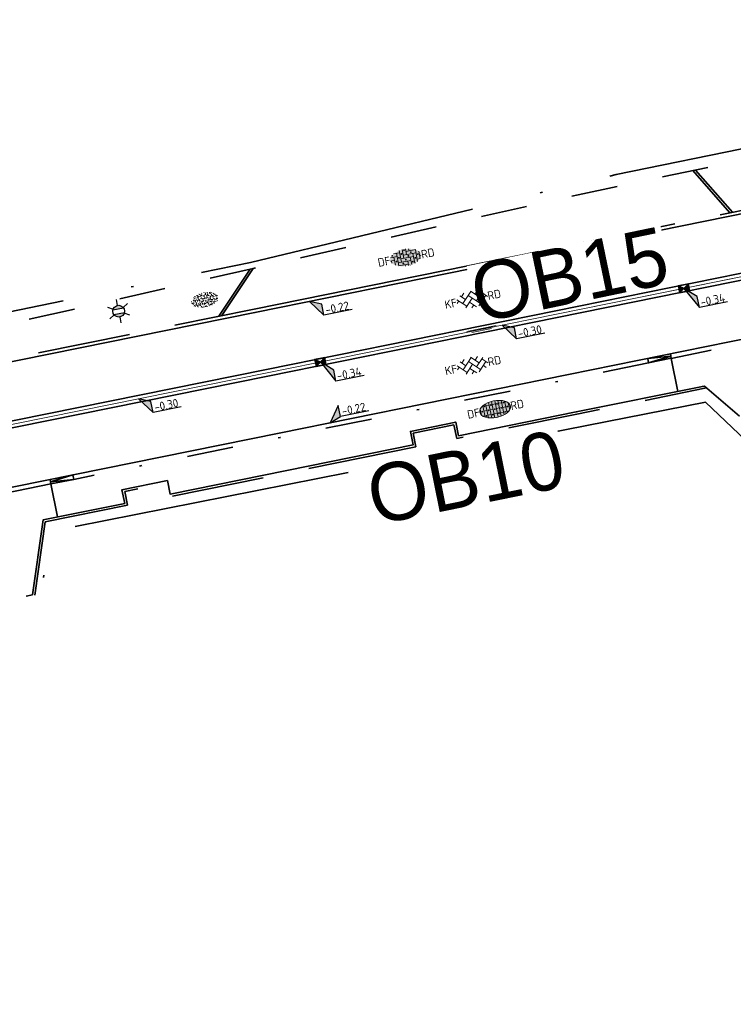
# Model space of a CAD drawing. Header units: metres. Extents: x 0 to 269924, y 0 to 933292.
# Tile 194 of 247: x 135157 to 135187, y 466665 to 466707. Entities that reach past the tile are written whole.
import ezdxf
from ezdxf import colors
from ezdxf.entities.mleader import LeaderData, LeaderLine
from ezdxf.enums import TextEntityAlignment as Align
from ezdxf.math import Vec2, Vec3

# ---------------------------------------------------------------- set-up
doc = ezdxf.new("R2018")
doc.units = ezdxf.units.M
for name, pattern in [('VH-GELEIDEBAND', [6, 2, -2, 0, -2]), ('VH-OPSLUITBAND_100X200', [16, 8, -2, 4, -2]), ('VH-OPSLUITBAND_150X250', [24, 16, -2, 4, -2]), ('XX-HIDDEN', [4, 2, -2]), ('XX-PROJECTGRENS', [18, 12, -3, 0, -3])]:
    doc.linetypes.add(name, pattern=pattern)
for name, color, linetype, lineweight in [('N-WE-GR-GRAS-A-200', 62, 'Continuous', 18), ('N-WE-IE-MEUBILAIR_WEGMEUBILAIR_LICHTMAST-S', 7, 'Continuous', 25), ('N-WE-KG-GRENS_PROJECT-G', 7, 'XX-PROJECTGRENS', 35), ('N-WE-KL-ET_LS_OV_LICHTMAST-S', 190, 'Continuous', 25), ('N-WE-VH-GOOT-S', 170, 'Continuous', 18), ('N-WE-VH-GOOT_STRAATBAKSTEEN-G', 170, 'Continuous', 35), ('N-WE-VH-KANTOPSLUITING-T18', 10, 'Continuous', 18), ('N-WE-VH-KANTOPSLUITING_GELEIDEBAND_50 200_250-G', 20, 'VH-GELEIDEBAND', 35), ('N-WE-VH-KANTOPSLUITING_OPSLUITBAND_100X200-G', 150, 'VH-OPSLUITBAND_100X200', 35), ('N-WE-VH-KANTOPSLUITING_OPSLUITBAND_150X250-G', 150, 'VH-OPSLUITBAND_150X250', 35), ('N-WE-VH-KANTOPSLUITING_VOORKANTBAND-G', 50, 'Continuous', 35), ('N-WE-VH-MATERIAALGRENS-G', 7, 'XX-HIDDEN', 35), ('N-WE-VH-VERHARDING-T18', 10, 'Continuous', 18), ('N-WE-VH-VERHARDING_ASFALT-S', 7, 'Continuous', 18), ('N-WE-VH-VERHARDING_BETONSTRAATSTEEN-S', 7, 'Continuous', 18), ('N-WE-VH-VERHARDING_STRAATBAKSTEEN-S', 7, 'Continuous', 18), ('X-XX-AL-HOOGTELABEL-S', 7, 'Continuous', 25)]:
    doc.layers.add(name, color=color, linetype=linetype, lineweight=lineweight)
doc.layers.add('N-WE-GR-GRAS-S', color=7, linetype='Continuous', lineweight=18, true_color=0x00a500)
doc.layers.add('N-WE-RI-HWA_KOLK-S', color=150, linetype='Continuous', lineweight=25, true_color=0x007fff)
doc.layers.add('X-XX-AL-HULPLIJN-G', color=30, linetype='Continuous', lineweight=18, plot=False)
doc.styles.add('NLCS-ISO', font='NLCS-ISO.ttf')
doc.styles.add('NLCS-ISO-M200-T18', font='NLCS-ISO.ttf', dxfattribs={"height": 0.36})
doc.styles.get("Standard").update_dxf_attribs({"font": 'romand.shx'})

# ---------------------------------------------------------------- blocks, each defined once
blk = doc.blocks.new('*U97')
for p, q in [((2.54, -2.2), (0, 0)), ((0, 0), (2.63, -4.6)), ((2.63, -4.6), (2.54, -2.2)), ((8.83, -4.38), (2.63, -4.6))]:
    blk.add_line(p, q)
blk.add_solid([(2.54, -2.2), (0, 0), (2.63, -4.6)])
at = {"style": 'NLCS-ISO'}
blk.add_attdef('...', text='', height=1.8, rotation=2.0313, dxfattribs=at).set_placement((5.74, -4.91), align=Align.BOTTOM_CENTER)
blk = doc.blocks.new('*U98')
at = {"layer": 'X-XX-AL-HOOGTELABEL-S', "xscale": 0.2, "yscale": 0.2, "zscale": 0.2, "rotation": 357.9686646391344}
blk.add_blockref('*U97', (0, 0), dxfattribs=at).add_auto_attribs({'...': '-0.34'})
blk = doc.blocks.new('*U99')
at = {"layer": 'N-WE-GR-GRAS-A-200', "color": 0, "linetype": 'ByBlock', "lineweight": -2, "transparency": 16777216}
for p, rotation in [((135185.288, 466695.819), 11.45343087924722), ((135169.606, 466692.644), 11.44179820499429)]:
    blk.add_blockref('*U98', p, dxfattribs=dict(at, rotation=rotation))
blk = doc.blocks.new('*U114')
for p, q in [((2.49, -1.03), (0, 0)), ((0, 0), (2.56, -3.43)), ((2.56, -3.43), (2.49, -1.03)), ((8.76, -3.25), (2.56, -3.43))]:
    blk.add_line(p, q)
blk.add_solid([(2.49, -1.03), (0, 0), (2.56, -3.43)])
at = {"style": 'NLCS-ISO'}
blk.add_attdef('...', text='', height=1.8, rotation=1.7023, dxfattribs=at).set_placement((5.68, -3.76), align=Align.BOTTOM_CENTER)
blk = doc.blocks.new('*U115')
at = {"layer": 'X-XX-AL-HOOGTELABEL-S', "xscale": 0.2000000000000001, "yscale": 0.2000000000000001, "zscale": 0.2000000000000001, "rotation": 358.2976530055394}
blk.add_blockref('*U114', (0, 0), dxfattribs=at).add_auto_attribs({'...': '-0.30'})
blk = doc.blocks.new('*U116')
at = {"layer": 'N-WE-VH-VERHARDING_ASFALT-S', "color": 0, "linetype": 'ByBlock', "lineweight": -2, "transparency": 16777216}
for p, rotation in [((135177.447, 466694.231), 11.44179820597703), ((135161.764, 466691.058), 11.42573594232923)]:
    blk.add_blockref('*U115', p, dxfattribs=dict(at, rotation=rotation))
blk = doc.blocks.new('*U95')
for p, q in [((2.5, -1.02), (0, 0)), ((0, 0), (2.58, -3.42)), ((2.58, -3.42), (2.5, -1.02)), ((8.78, -3.2), (2.58, -3.42))]:
    blk.add_line(p, q)
blk.add_solid([(2.5, -1.02), (0, 0), (2.58, -3.42)])
at = {"style": 'NLCS-ISO'}
blk.add_attdef('...', text='', height=1.8, rotation=1.9991, dxfattribs=at).set_placement((5.7, -3.73), align=Align.BOTTOM_CENTER)
blk = doc.blocks.new('*U96')
for p, q in [((2.39, 3.35), (0, 0)), ((2.44, 0.95), (2.39, 3.35)), ((0, 0), (2.44, 0.95)), ((8.64, 1.08), (2.44, 0.95))]:
    blk.add_line(p, q)
blk.add_solid([(2.39, 3.35), (0, 0), (2.44, 0.95)])
at = {"style": 'NLCS-ISO'}
blk.add_attdef('...', text='', height=1.8, rotation=1.1798, dxfattribs=at).set_placement((5.55, 0.59), align=Align.BOTTOM_CENTER)
blk = doc.blocks.new('SVH-SBS_DIKFORMAAT_HALFST_KL-SO')
h = blk.add_hatch(color=254)
edge = h.paths.add_edge_path()
edge.add_ellipse((0.06, -0.03), major_axis=(3.39, 0), ratio=0.533267, start_angle=0, end_angle=360)
for p, q in [((-3.34, 0.03), (-3.11, 0.03)), ((-3.11, -0.69), (-3.11, 0.63)), ((-2.65, 1.06), (-2.42, 1.06)), ((-2.42, -1.27), (-2.42, 1.21)), ((-2.42, 0.03), (-1.73, 0.03)), ((-1.73, -1.57), (-1.73, 1.51)), ((-1.73, 1.06), (-1.04, 1.06)), ((-1.04, -1.74), (-1.04, 1.69)), ((-1.04, 0.03), (-0.35, 0.03)), ((-0.35, -1.83), (-0.35, 1.77)), ((-0.35, 1.06), (0.34, 1.06)), ((0.34, -1.83), (0.34, 1.78)), ((0.34, 0.03), (1.03, 0.03)), ((1.03, -1.76), (1.03, 1.71)), ((1.03, 1.06), (1.72, 1.06)), ((1.72, -1.6), (1.72, 1.55)), ((1.72, 0.03), (2.41, 0.03)), ((2.41, -1.33), (2.41, 1.27)), ((2.41, 1.06), (2.77, 1.06)), ((3.1, -0.82), (3.1, 0.77)), ((3.1, 0.03), (3.45, 0.03)), ((-2.8, -1.01), (-2.42, -1.01)), ((-1.73, -1.01), (-1.04, -1.01)), ((-0.35, -1.01), (0.34, -1.01)), ((1.03, -1.01), (1.72, -1.01)), ((2.41, -1.01), (2.91, -1.01))]:
    blk.add_line(p, q)
for centre in [(-2.76, 0), (-2.07, 1.03), (-1.38, 0), (-0.69, 1.03), (0, 0), (0.69, 1.03), (1.38, 0), (2.07, 1.03), (2.76, 0), (-2.07, -1.09), (-0.69, -1.09), (0.69, -1.04), (2.07, -1.04)]:
    blk.add_circle(centre, 0.0881)
blk.add_ellipse((0.06, -0.03), major_axis=(3.39, 0), ratio=0.533267)
at = {"style": 'NLCS-ISO'}
blk.add_attdef('FORMAAT', text='', height=1.8, dxfattribs=at).set_placement((-3.34, -0.03), align=Align.MIDDLE_RIGHT)
blk.add_attdef('KLEUR', text='', height=1.8, dxfattribs=at).set_placement((3.45, -0.03), align=Align.MIDDLE_LEFT)
at = {"style": 'NLCS-ISO', "flags": 1}
blk.add_attdef('FUNCTIE', text='', height=1.8, dxfattribs=at).set_placement((0.12, -3.58), align=Align.MIDDLE_CENTER)
blk = doc.blocks.new('*U527')
at = {"lineweight": 30, "flags": 106}
blk.add_attdef('OB', text='', height=0.36, dxfattribs=at).set_placement((0, 0.1), align=Align.BOTTOM_CENTER)
blk = doc.blocks.new('N-SIE-WEG_LICHTMAST-SO')
h = blk.add_hatch(color=256)
h.paths.add_polyline_path([(1.16, 0.5, 0.658505), (-1.16, 0.5)])
h.paths.add_polyline_path([(-1.16, -0.5, 0.658505), (1.16, -0.5)])
at = {"flags": 128}
for points in [[(0, 1.27), (0, 2.53)], [(-2.19, 1.27), (-1.1, 0.63)], [(-1.16, 0.5), (1.16, 0.5)], [(1.1, 0.63), (2.19, 1.27)], [(-2.19, -1.27), (-1.1, -0.63)], [(-1.16, -0.5), (1.16, -0.5)], [(0, -1.27), (0, -2.53)], [(2.19, -1.27), (1.1, -0.63)]]:
    blk.add_lwpolyline(points, dxfattribs=at)
at = {"ltscale": 0.5}
blk.add_circle((0, 0), 1.27, dxfattribs=at)
at = {"style": 'NLCS-ISO'}
blk.add_attdef('TYPE', text='', height=1.8, dxfattribs=at).set_placement((0, 2.53), align=Align.BOTTOM_CENTER)
blk = doc.blocks.new('SVH-GOOT_SYMBOOL-SO')
at = {"color": 7, "linetype": 'Continuous'}
for p, q in [((-0.206, 2.137), (-0.206, -2.217)), ((0, 2.669), (0, -2.669)), ((0.2, 3.125), (0.2, -3.359))]:
    blk.add_line(p, q, dxfattribs=at)
at = {"style": 'NLCS-ISO'}
blk.add_attdef('MATERIAAL', text='', height=1.8, dxfattribs=at).set_placement((-1.098, 0), align=Align.MIDDLE_RIGHT)
blk.add_attdef('KLEUR', text='', height=1.8, dxfattribs=at).set_placement((1.1, 0), align=Align.MIDDLE_LEFT)
blk = doc.blocks.new('*U586')
at = {"layer": 'N-WE-VH-GOOT-S', "xscale": 0.2, "yscale": 0.2, "zscale": 0.2, "rotation": 90.04068231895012}
blk.add_blockref('SVH-GOOT_SYMBOOL-SO', (0, 0), dxfattribs=at)
blk = doc.blocks.new('*U587')
at = {"layer": 'N-WE-KL-ET_LS_OV_LICHTMAST-S', "color": 0, "linetype": 'ByBlock', "lineweight": -2, "transparency": 16777216, "rotation": 11.44179820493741}
blk.add_blockref('*U586', (135176.541, 466694.047), dxfattribs=at)
blk = doc.blocks.new('*U141')
at = {"lineweight": 30, "flags": 106}
blk.add_attdef('OB', text='', height=0.36, dxfattribs=at).set_placement((0, 0.1), align=Align.BOTTOM_CENTER)
blk = doc.blocks.new('SGR-GRAS_01-SO')
at = {"ltscale": 0.1}
for p, q in [((-1.96, -0.07), (-1.98, 0)), ((-1.93, 0.19), (-1.93, 0.24)), ((-1.89, 0.24), (-1.92, 0.25)), ((-1.67, 0.02), (-1.6, 0.04)), ((-1.6, 0.24), (-1.65, 0.29)), ((-1.53, 0.32), (-1.6, 0.35)), ((-1.45, 0.64), (-1.52, 0.66)), ((-1.52, 0.19), (-1.44, 0.19)), ((-1.47, 0.58), (-1.48, 0.65)), ((-1.43, 0.48), (-1.35, 0.5)), ((-1.36, 0.21), (-1.43, 0.23)), ((-1.42, 0.13), (-1.36, 0.17)), ((-1.38, 0.11), (-1.32, 0.16)), ((-1.37, 0.01), (-1.38, 0.08)), ((-1.33, 0.11), (-1.33, 0.19)), ((-1.3, 0.76), (-1.32, 0.77)), ((-1.28, 0.68), (-1.28, 0.76)), ((-1.17, 0.39), (-1.23, 0.43)), ((-1.17, 0.24), (-1.22, 0.29)), ((-1.15, 0.65), (-1.21, 0.7)), ((-1.11, 0.17), (-1.04, 0.19)), ((-1.03, 0.03), (-1.1, 0.07)), ((-0.94, 0.84), (-1, 0.88)), ((-0.97, 0.51), (-0.92, 0.57)), ((-0.89, 0.5), (-0.97, 0.52)), ((-0.94, 0.19), (-0.87, 0.19)), ((-0.92, 0.42), (-0.86, 0.46)), ((-0.89, 0.81), (-0.82, 0.81)), ((-0.87, 0.66), (-0.89, 0.73)), ((-0.8, 0.06), (-0.88, 0.08)), ((-0.87, 0.62), (-0.8, 0.64)), ((-0.8, 0.47), (-0.87, 0.51)), ((-0.75, 0.24), (-0.8, 0.29)), ((-0.77, 0.09), (-0.79, 0.16)), ((-0.73, 0.65), (-0.78, 0.7)), ((-0.74, 0.03), (-0.73, 0.11)), ((-0.67, 0.11), (-0.73, 0.14)), ((-0.69, 0.61), (-0.68, 0.68)), ((-0.58, 0.92), (-0.64, 0.96)), ((-0.56, 0.92), (-0.51, 0.97)), ((-0.56, 0.32), (-0.48, 0.34)), ((-0.44, 0.55), (-0.51, 0.59)), ((-0.43, 0.78), (-0.5, 0.8)), ((-0.42, 0.71), (-0.36, 0.74)), ((-0.34, 0.35), (-0.41, 0.37)), ((-0.32, 0.24), (-0.38, 0.29)), ((-0.31, 0.19), (-0.37, 0.22)), ((-0.37, 0.19), (-0.29, 0.19)), ((-0.31, 0.65), (-0.36, 0.7)), ((-0.32, 0.81), (-0.24, 0.81)), ((-0.32, 0.77), (-0.24, 0.79)), ((-0.28, 0.73), (-0.29, 0.81)), ((-0.21, 1), (-0.27, 1.03)), ((-0.24, 0.02), (-0.17, 0.04)), ((-0.18, 0.17), (-0.19, 0.24)), ((-0.08, 0.63), (-0.14, 0.67)), ((-0.14, -0.04), (-0.14, 0.03)), ((-0.09, 0.53), (-0.09, 0.6)), ((-0.08, 0.16), (-0.03, 0.21)), ((-0.07, 0.19), (0, 0.23)), ((0.06, 0.27), (-0.01, 0.3)), ((0, 0.47), (0.07, 0.49)), ((0.1, 0.24), (0.05, 0.29)), ((0.13, 0.64), (0.06, 0.66)), ((0.07, 0.99), (0.14, 1.03)), ((0.12, 0.65), (0.07, 0.7)), ((0.22, 0.2), (0.15, 0.22)), ((0.21, 0.19), (0.28, 0.19)), ((0.29, 0.71), (0.22, 0.75)), ((0.24, 0.92), (0.31, 0.94)), ((0.26, 0.81), (0.33, 0.81)), ((0.32, 0.81), (0.3, 0.89)), ((0.31, 0.17), (0.39, 0.19)), ((0.32, 0.57), (0.38, 0.62)), ((0.42, 0.34), (0.36, 0.38)), ((0.42, 0.25), (0.4, 0.32)), ((0.43, 0.48), (0.49, 0.51)), ((0.53, 0.24), (0.47, 0.29)), ((0.54, 0.65), (0.49, 0.7)), ((0.56, -0.02), (0.49, 0.02)), ((0.5, 0.45), (0.51, 0.53)), ((0.59, 0.93), (0.52, 0.94)), ((0.55, 0.62), (0.63, 0.64)), ((0.65, 0.79), (0.58, 0.83)), ((0.68, 0.49), (0.61, 0.51)), ((0.77, 0.05), (0.7, 0.07)), ((0.78, 0.42), (0.72, 0.46)), ((0.78, 0.19), (0.86, 0.19)), ((0.83, 0.81), (0.91, 0.81)), ((0.92, 0.06), (0.85, 0.09)), ((0.87, 0.31), (0.94, 0.33)), ((0.95, 0.24), (0.9, 0.29)), ((0.91, 0.89), (0.91, 0.92)), ((0.97, 0.65), (0.91, 0.7)), ((0.93, 0.76), (0.99, 0.8)), ((1.01, 0.87), (0.95, 0.91)), ((1.01, 0.33), (1, 0.4)), ((1.15, 0.78), (1.08, 0.8)), ((1.15, 0.5), (1.08, 0.54)), ((1.1, 0.38), (1.1, 0.45)), ((1.11, 0.77), (1.18, 0.79)), ((1.24, 0.34), (1.17, 0.36)), ((1.18, 0.01), (1.26, 0.03)), ((1.21, 0.21), (1.26, 0.26)), ((1.28, 0.14), (1.22, 0.17)), ((1.28, 0.25), (1.35, 0.29)), ((1.37, 0.24), (1.32, 0.29)), ((1.39, 0.65), (1.34, 0.7)), ((1.36, 0.19), (1.43, 0.19)), ((1.42, 0.46), (1.5, 0.48)), ((1.51, 0.58), (1.44, 0.62)), ((1.64, 0.21), (1.58, 0.25)), ((1.61, 0.41), (1.59, 0.48)), ((1.69, 0.3), (1.7, 0.37)), ((1.79, 0.19), (1.72, 0.21)), ((1.74, 0.16), (1.81, 0.18)), ((1.8, 0.24), (1.75, 0.29)), ((1.93, 0.19), (1.95, 0.19)), ((-1.92, -0.16), (-1.85, -0.12)), ((-1.82, -0.08), (-1.9, -0.06)), ((-1.76, -0.13), (-1.82, -0.09)), ((-1.78, -0.3), (-1.73, -0.25)), ((-1.62, -0.5), (-1.69, -0.46)), ((-1.63, -0.57), (-1.68, -0.52)), ((-1.61, -0.17), (-1.67, -0.11)), ((-1.57, -0.44), (-1.49, -0.44)), ((-1.54, -0.66), (-1.5, -0.64)), ((-1.4, -0.05), (-1.46, -0.01)), ((-1.38, -0.46), (-1.38, -0.39)), ((-1.35, -0.28), (-1.28, -0.26)), ((-1.27, -0.23), (-1.34, -0.21)), ((-1.26, -0.42), (-1.33, -0.38)), ((-1.27, -0.56), (-1.28, -0.48)), ((-1.21, -0.57), (-1.26, -0.52)), ((-1.18, -0.67), (-1.25, -0.65)), ((-1.19, -0.17), (-1.24, -0.11)), ((-1.13, -0.78), (-1.19, -0.75)), ((-1.06, -0.39), (-1, -0.35)), ((-1.04, -0.58), (-0.97, -0.57)), ((-0.99, -0.44), (-0.92, -0.44)), ((-0.9, -0.34), (-0.96, -0.3)), ((-0.9, -0.65), (-0.84, -0.6)), ((-0.84, -0.94), (-0.85, -0.93)), ((-0.78, -0.57), (-0.84, -0.52)), ((-0.76, -0.7), (-0.83, -0.67)), ((-0.76, -0.17), (-0.82, -0.11)), ((-0.8, -0.13), (-0.73, -0.11)), ((-0.71, -0.38), (-0.79, -0.36)), ((-0.79, -0.54), (-0.78, -0.46)), ((-0.72, -0.89), (-0.65, -0.87)), ((-0.71, -0.9), (-0.64, -0.86)), ((-0.62, -0.82), (-0.7, -0.8)), ((-0.67, -0.48), (-0.69, -0.4)), ((-0.53, -0.26), (-0.6, -0.22)), ((-0.58, -0.99), (-0.59, -0.97)), ((-0.57, -0.1), (-0.5, -0.06)), ((-0.49, -0.25), (-0.44, -0.19)), ((-0.48, -0.44), (-0.41, -0.42)), ((-0.4, -0.63), (-0.46, -0.59)), ((-0.38, -0.98), (-0.43, -0.93)), ((-0.42, -0.44), (-0.34, -0.44)), ((-0.36, -0.57), (-0.41, -0.52)), ((-0.34, -0.17), (-0.39, -0.11)), ((-0.26, -0.99), (-0.33, -0.95)), ((-0.25, -0.09), (-0.32, -0.07)), ((-0.17, -0.18), (-0.24, -0.14)), ((-0.16, -0.53), (-0.23, -0.51)), ((-0.21, -0.61), (-0.15, -0.58)), ((-0.19, -0.62), (-0.19, -0.54)), ((-0.17, -0.74), (-0.1, -0.72)), ((-0.07, -0.97), (-0.14, -0.95)), ((-0.04, -0.55), (-0.1, -0.51)), ((-0.08, -0.4), (-0.09, -0.32)), ((-0.01, -1.01), (0.04, -0.95)), ((0.05, -0.98), (0, -0.93)), ((0.07, -0.57), (0.01, -0.52)), ((0.02, -0.96), (0.01, -0.89)), ((0.08, -0.17), (0.03, -0.11)), ((0.1, -0.91), (0.03, -0.88)), ((0.07, -0.29), (0.14, -0.27)), ((0.19, -0.1), (0.13, -0.06)), ((0.16, -0.44), (0.23, -0.44)), ((0.17, -1.04), (0.22, -1.02)), ((0.31, -0.24), (0.24, -0.22)), ((0.33, -0.47), (0.26, -0.43)), ((0.29, -0.33), (0.35, -0.29)), ((0.4, -0.68), (0.32, -0.66)), ((0.39, -0.6), (0.45, -0.55)), ((0.39, -0.59), (0.46, -0.57)), ((0.4, -0.69), (0.41, -0.62)), ((0.46, -0.83), (0.4, -0.8)), ((0.47, -0.98), (0.42, -0.93)), ((0.49, -0.57), (0.44, -0.52)), ((0.45, -0.12), (0.46, -0.05)), ((0.51, -0.17), (0.45, -0.11)), ((0.52, -0.32), (0.5, -0.24)), ((0.62, -0.88), (0.6, -0.81)), ((0.63, -0.14), (0.7, -0.12)), ((0.69, -0.39), (0.62, -0.35)), ((0.64, -0.84), (0.71, -0.81)), ((0.7, -0.89), (0.77, -0.88)), ((0.73, -0.44), (0.81, -0.44)), ((0.82, -0.76), (0.76, -0.72)), ((0.78, -0.04), (0.85, 0)), ((0.86, -0.39), (0.79, -0.37)), ((0.8, -0.19), (0.85, -0.14)), ((0.86, -0.94), (0.84, -0.93)), ((0.91, -0.57), (0.86, -0.52)), ((0.93, -0.17), (0.88, -0.11)), ((0.95, -0.83), (0.88, -0.81)), ((0.94, -0.44), (1.01, -0.42)), ((1.05, -0.31), (0.99, -0.27)), ((1, -0.77), (1, -0.7)), ((1.05, -0.2), (1.05, -0.12)), ((1.11, -0.24), (1.1, -0.16)), ((1.19, -0.68), (1.12, -0.64)), ((1.14, -0.56), (1.21, -0.52)), ((1.21, -0.8), (1.2, -0.73)), ((1.33, -0.1), (1.26, -0.08)), ((1.26, -0.75), (1.33, -0.73)), ((1.34, -0.57), (1.29, -0.52)), ((1.36, -0.17), (1.3, -0.11)), ((1.31, -0.44), (1.38, -0.44)), ((1.42, -0.23), (1.35, -0.19)), ((1.42, -0.54), (1.35, -0.52)), ((1.55, -0.6), (1.49, -0.56)), ((1.5, -0.29), (1.57, -0.27)), ((1.64, -0.27), (1.65, -0.2)), ((1.64, -0.27), (1.7, -0.23)), ((1.68, -0.55), (1.74, -0.5)), ((1.71, -0.16), (1.69, -0.09)), ((1.78, -0.15), (1.71, -0.11)), ((1.71, -0.52), (1.71, -0.52)), ((1.78, -0.17), (1.73, -0.11)), ((1.88, -0.25), (1.81, -0.23))]:
    blk.add_line(p, q, dxfattribs=at)
at = {"ltscale": 0.1, "style": 'NLCS-ISO'}
blk.add_attdef('TYPE', text='', height=0.5, dxfattribs=at).set_placement((3.47, -0.02), align=Align.MIDDLE_CENTER)
blk = doc.blocks.new('SVH-SBS_DIKFORMAAT_ELLEBOOG_KL-SO')
h = blk.add_hatch(color=254)
edge = h.paths.add_edge_path()
edge.add_ellipse((1.09, 0.12), major_axis=(3.39, 0), ratio=0.533267, start_angle=0, end_angle=360)
for p, q in [((-2.3, 0), (-1.38, 0)), ((-2.13, 0.69), (-0.69, 0.69)), ((-1.38, 0.69), (-1.38, -1.12)), ((-1.35, 1.38), (0, 1.38)), ((-0.69, 1.38), (-0.69, -1.38)), ((0, 1.84), (0, -0.69)), ((0, 0), (2.76, 0)), ((0.69, 1.92), (0.69, 0)), ((0.69, 0.69), (3.45, 0.69)), ((1.38, 1.93), (1.38, 0.69)), ((1.38, 1.38), (3.54, 1.38)), ((2.07, 1.86), (2.07, 1.38)), ((2.76, 0.69), (2.76, -1.45)), ((3.45, 1.38), (3.45, -1.18)), ((4.14, 0.92), (4.14, -0.67)), ((4.14, 0), (4.48, 0)), ((-2.07, 0), (-2.07, -0.54)), ((-0.8, -1.38), (1.38, -1.38)), ((-0.69, -0.69), (2.07, -0.69)), ((0.69, -1.38), (0.69, -1.67)), ((1.38, -0.69), (1.38, -1.68)), ((2.07, 0), (2.07, -1.61)), ((2.76, -1.38), (2.98, -1.38)), ((3.45, -0.69), (4.12, -0.69))]:
    blk.add_line(p, q)
for centre in [(-0.35, 0.34), (0.34, 1.03), (1.03, 1.72), (1.72, 0.34), (2.41, 1.03), (3.79, 0.34), (-1.04, -0.35), (0.34, -1.04), (1.03, -0.35), (2.41, -1.04), (3.11, -0.35)]:
    blk.add_circle(centre, 0.0881)
for centre, start, end in [((-1.73, 1.03), 158.9124, 101.1902), ((1.72, -1.73), 59.0911, 132.3433)]:
    blk.add_arc(centre, 0.0881, start, end)
at = {"style": 'NLCS-ISO'}
blk.add_attdef('FORMAAT', text='', height=1.8, dxfattribs=at).set_placement((-2.3, 0.12), align=Align.MIDDLE_RIGHT)
blk.add_attdef('KLEUR', text='', height=1.8, dxfattribs=at).set_placement((4.49, 0.12), align=Align.MIDDLE_LEFT)
at = {"style": 'NLCS-ISO', "flags": 1}
blk.add_attdef('FUNCTIE', text='', height=1.8, dxfattribs=at).set_placement((0.12, -3.58), align=Align.MIDDLE_CENTER)
blk = doc.blocks.new('N-SRI-KOLK_STRAAT_450X300-SO')
h = blk.add_hatch(color=256)
h.dxf.hatch_style = 1
h.paths.add_polyline_path([(0, 0), (-1.125, 0.75), (-1.125, -0.75)])
h.paths.add_polyline_path([(1.125, -0.75), (1.125, 0.75), (0, 0)])
for p, q in [((-1.125, -0.75), (1.125, 0.75)), ((1.125, -0.75), (-1.125, 0.75))]:
    blk.add_line(p, q)
at = {"flags": 128}
blk.add_lwpolyline([(-1.125, -0.75), (1.125, -0.75), (1.125, 0.75), (-1.125, 0.75)], close=True, dxfattribs=at)
blk = doc.blocks.new('SVH-BSS_KEIFORMAAT_KEPER_KL-SO')
for p, q in [((-3.44, -0.47), (-2.97, 0)), ((-3.31, 0.34), (-1.48, -1.48)), ((-2.52, 1.03), (-1.48, 0)), ((-2.23, -0.74), (0, 1.48)), ((-2.23, 0.74), (-1.57, 1.4)), ((-1.77, -1.77), (0, 0)), ((-0.74, 0.74), (1.48, -1.48)), ((-0.1, 1.58), (1.48, 0)), ((0.74, 0.74), (1.4, 1.4)), ((0.74, -0.74), (2.46, 0.98)), ((1.06, -1.91), (2.97, 0)), ((2.23, 0.74), (3.31, -0.34)), ((-0.74, -0.74), (0.5, -1.99)), ((-0.52, -2), (0, -1.48)), ((2.23, -0.74), (2.72, -1.24))]:
    blk.add_line(p, q)
at = {"style": 'NLCS-ISO'}
blk.add_attdef('FORMAAT', text='', height=1.8, dxfattribs=at).set_placement((-3.47, -0.23), align=Align.MIDDLE_RIGHT)
blk.add_attdef('KLEUR', text='', height=1.8, dxfattribs=at).set_placement((3.32, -0.22), align=Align.MIDDLE_LEFT)
at = {"style": 'NLCS-ISO', "flags": 1}
blk.add_attdef('FUNCTIE', text='', height=1.8, dxfattribs=at).set_placement((0.12, -3.58), align=Align.MIDDLE_CENTER)

msp = doc.modelspace()

# ---------------------------------------------------------------- linework, layer by layer
at = {"layer": 'N-WE-KG-GRENS_PROJECT-G', "flags": 128}
msp.add_lwpolyline([(133942.152, 466524.013), (133955.533, 466522.507), (133956.145, 466521.626), (133962.811, 466521.355), (133963.543, 466522.67), (133965.054, 466522.563), (133965.551, 466521.193), (133981.5, 466520.334), (133981.565, 466520.896), (133982.028, 466520.86), (133994.134, 466520.33), (133994.151, 466519.671), (134009.067, 466519.478), (134013.911, 466519.512), (134027.732, 466519.636), (134028.693, 466519.554), (134034.796, 466519.611), (134050.86, 466519.659), (134068.501, 466520.152), (134071.254, 466520.237), (134077.26, 466520.692), (134094.041, 466522.635), (134101.385, 466523.282), (134101.428, 466523.91), (134128.995, 466527.092), (134141.938, 466528.627), (134148.421, 466529.392), (134148.476, 466529.087), (134157.108, 466530.24), (134157.762, 466530.339), (134157.953, 466529.076), (134163.706, 466529.946), (134172.69, 466531.055), (134201.838, 466535.069), (134202.197, 466534.878), (134203.304, 466535.042), (134208.161, 466535.722), (134214.682, 466536.673), (134215.15, 466536.846), (134235.766, 466539.754), (134239.587, 466540.449), (134251.117, 466542.218), (134251.536, 466542.09), (134264.479, 466543.833), (134264.487, 466544.317), (134273.56, 466545.641), (134273.608, 466545.287), (134285.679, 466546.863), (134299.118, 466548.971), (134309.192, 466550.345), (134329.805, 466553.659), (134341.526, 466555.206), (134346.97, 466556.112), (134351.977, 466556.025), (134358.949, 466556.887), (134359.186, 466557.313), (134365.426, 466557.917), (134389.225, 466560.758), (134395.395, 466561.519), (134400.633, 466562.019), (134418.638, 466563.907), (134426.404, 466566.343), (134432.472, 466567.14), (134437.532, 466567.422), (134444.848, 466568.25), (134448.277, 466568.388), (134484.594, 466572.762), (134486.539, 466572.966), (134490.599, 466573.546), (134498.499, 466574.536), (134514.318, 466576.701), (134542.397, 466581.367), (134546.702, 466582.122), (134551.593, 466582.441), (134551.871, 466583.179), (134557.906, 466584.406), (134558.276, 466584.115), (134567.36, 466586.004), (134582.717, 466588.715), (134583.108, 466588.972), (134590.444, 466590.398), (134630.038, 466598.271), (134633.264, 466598.923), (134632.087, 466604.993), (134646.051, 466607.537), (134647.414, 466607.429), (134666.972, 466611.405), (134675.342, 466617.463), (134674.819, 466607.593), (134696.995, 466610.537), (134702.172, 466611.327), (134706.525, 466612.071), (134709.085, 466612.323), (134712.087, 466612.776), (134715, 466613.203), (134716.349, 466613.229), (134723.364, 466613.968), (134738.981, 466616.639), (134746.062, 466617.28), (134746.09, 466616.641), (134760.121, 466618.861), (134759.993, 466619.829), (134768.446, 466621.137), (134784.615, 466623.738), (134787.541, 466625.072), (134796.772, 466626.479), (134796.899, 466625.715), (134813.878, 466628.545), (134820.226, 466629.584), (134847.68, 466634.234), (134881.79, 466639.204), (134881.926, 466639.532), (134884.43, 466640.009), (134893.797, 466641.711), (134903.085, 466643.328), (134904.138, 466643.527), (134920.265, 466646.374), (134921.332, 466646.578), (134937.367, 466649.518), (134938.501, 466649.708), (134961.555, 466654.096), (134967.764, 466655.262), (134974.722, 466656.563), (134984.23, 466658.491), (134992.023, 466659.998), (134995.809, 466660.766), (135000.442, 466661.693), (135009.695, 466663.648), (135010.659, 466663.869), (135018.832, 466665.618), (135021.92, 466666.314), (135034.093, 466668.943), (135034.161, 466668.769), (135043.8, 466670.832), (135059.084, 466674.02), (135068.771, 466676.078), (135083.089, 466679.034), (135091.902, 466680.993), (135097.488, 466682.166), (135104.831, 466683.651), (135116.534, 466686.231), (135119.892, 466686.792), (135126.3, 466688.013), (135127.347, 466688.196), (135130.448, 466688.891), (135135.602, 466689.887), (135140.19, 466691.518), (135166.592, 466696.94), (135182.368, 466700.724), (135201.902, 466704.748), (135203.941, 466705.082), (135209.867, 466705.957), (135217.801, 466707.782), (135228.821, 466709.933), (135242.391, 466712.598), (135277.698, 466719.723), (135279.457, 466720.111), (135279.55, 466721.578), (135288.178, 466723.073), (135350.963, 466735.305), (135501.986, 466763.685), (135501.162, 466761.839), (135525.132, 466766.833), (135533.639, 466768.672), (135569.042, 466775.188), (135582.767, 466777.378), (135584.022, 466777.634), (135585.675, 466776.264, 0.01918), (135652.451, 466792.01), (135652.891, 466793.457), (135660.981, 466795.919), (135661.574, 466796.074), (135664.481, 466796.836), (135665.946, 466796.651), (135673.558, 466799.328), (135680.977, 466801.739), (135687.276, 466804.201), (135692.547, 466806.295), (135705.432, 466809.743), (135712.094, 466810.706), (135728.145, 466817.035), (135760.285, 466825.832), (135773.458, 466829.179), (135789.116, 466834.08), (135813.029, 466842.892), (135823.352, 466846.718), (135839.426, 466852.91), (135860.96, 466860.89), (135867.928, 466863.26), (135895.199, 466872.784), (135899.312, 466861.8), (135873.359, 466852.082), (135873.188, 466848.843), (135867.814, 466846.669), (135856.104, 466842.036), (135847.253, 466838.505), (135830.033, 466832.514), (135818.854, 466828.652), (135812.865, 466826.949), (135808.959, 466825.804), (135805.053, 466824.658), (135770.731, 466814.307), (135766.971, 466812.016), (135761.879, 466808.079), (135757.591, 466807.133), (135743.839, 466803.566), (135724.075, 466798.35), (135721.275, 466798.229), (135720.422, 466801.401), (135715.133, 466799.834), (135698.553, 466794.754), (135698.279, 466793.693), (135686.038, 466790.352), (135686.038, 466789.248), (135686.038, 466787.562), (135681.985, 466786.092), (135677.719, 466785.319), (135623.458, 466770.711), (135607.41, 466767.662), (135584.355, 466763.142), (135577.091, 466761.475), (135570.47, 466760.803), (135524.714, 466753.103), (135522.642, 466752.878), (135515.666, 466751.661), (135498.388, 466748.218), (135460.498, 466741.759), (135438.515, 466737.953), (135402.134, 466731.048), (135401.842, 466732.671), (135396.111, 466731.637), (135390.927, 466730.659), (135374.008, 466727.423), (135342.463, 466720.896), (135337.831, 466720.249), (135332.781, 466719.412), (135316.41, 466716.549), (135312.764, 466716.512), (135301.04, 466714.003), (135296.667, 466713.077), (135288.078, 466711.338), (135288.031, 466710.414), (135288.066, 466708.643), (135283.612, 466707.738), (135244.114, 466700.084), (135242.59, 466702.114), (135218.779, 466697.088), (135216.4, 466696.736), (135207.126, 466694.996), (135197.842, 466693.22), (135196.987, 466690.777), (135188.214, 466689.009), (135186.218, 466690.919), (135157.953, 466685.339), (135157.545, 466682.623), (135152.388, 466681.564), (135151.517, 466683.806), (135135.729, 466680.62), (135134.464, 466677.149), (135128.184, 466675.854), (135125.788, 466678.571), (135109.606, 466675.114), (135107.871, 466673.543), (135107.871, 466672.134), (135099.469, 466670.442), (135080.265, 466666.625), (135079.406, 466666.151), (135069.61, 466664.202), (135057.638, 466661.759), (135035.803, 466657.155), (135033.723, 466658.689), (135013.618, 466654.679), (135014.198, 466652.086), (135012.612, 466651.731), (135012.176, 466654.16), (134999.525, 466651.581), (134981.058, 466648.065), (134978.74, 466647.609), (134978.586, 466647.723), (134973.29, 466646.777), (134967.912, 466645.754), (134966.071, 466645.409), (134952.75, 466642.776), (134952.592, 466643.577), (134951.246, 466643.315), (134944.955, 466642.097), (134940.872, 466641.345), (134939.907, 466640.789), (134925.329, 466637.906), (134925.171, 466637.877), (134925.333, 466636.966), (134925.553, 466635.733), (134922.159, 466635.157), (134921.983, 466636.201), (134920.712, 466635.973), (134906.644, 466633.431), (134906.509, 466633.768), (134899.927, 466632.517), (134896.041, 466630.574), (134862.297, 466626.202), (134861.423, 466623.924), (134854.723, 466622.819), (134853.222, 466624.597), (134834.721, 466621.381), (134818.755, 466618.638), (134803.128, 466616.182), (134801.097, 466614.744), (134787.48, 466613.242), (134768.983, 466610.888), (134755.14, 466609.258), (134754.957, 466609.237), (134754.786, 466610.217), (134731.872, 466606.359), (134713.4, 466603.055), (134699.607, 466600.717), (134685.428, 466598.156), (134675.878, 466596.194), (134672.276, 466595.656), (134668.91, 466595.016), (134645.926, 466591.058), (134638.577, 466590.001), (134611.474, 466584.899), (134601.717, 466583.131), (134600.6, 466582.901), (134592.762, 466581.44), (134575.118, 466578.109), (134569.726, 466577.127), (134558.057, 466574.923), (134547.369, 466573.132), (134538.23, 466571.522), (134531.355, 466570.551), (134524.272, 466569.346), (134519.026, 466568.326), (134515.39, 466567.719), (134505.384, 466563.341), (134500.986, 466562.643), (134495.881, 466561.909), (134495.823, 466562.312), (134492.204, 466563.642), (134484.398, 466562.518), (134478.905, 466561.786), (134469.843, 466560.533), (134464.536, 466559.742), (134456.919, 466558.745), (134448.033, 466557.687), (134433.208, 466556.61), (134412.104, 466554.577), (134407.553, 466554.101), (134387.467, 466551.741), (134381.785, 466550.955), (134364.962, 466548.659), (134360.191, 466548.481), (134354.944, 466547.628), (134324.113, 466542.837), (134319.685, 466541.923), (134312.466, 466540.844), (134307.061, 466539.9), (134305.527, 466540.739), (134283.993, 466537.831), (134278.004, 466536.268), (134260.392, 466533.941), (134253.899, 466532.65), (134244.867, 466531.618), (134227.961, 466528.835), (134196.876, 466524.748), (134191.294, 466524.652), (134189.441, 466519.487), (134180.543, 466523.251), (134138.079, 466517.961), (134135.279, 466517.668), (134120.646, 466515.791), (134115.858, 466514.998), (134094.415, 466512.788), (134094.483, 466512.133), (134077.905, 466510.692), (134056.132, 466509.19), (134043.898, 466509.02), (134033.049, 466509.242), (134023.923, 466509.529), (134011.048, 466510.262), (134011.12, 466510.989), (133978.031, 466511.971), (133977.492, 466511.386), (133976.525, 466511.415), (133970.93, 466511.61), (133940.859, 466512.853), (133936.339, 466513.04), (133926.354, 466513.566), (133918.767, 466513.929), (133914.845, 466514.016), (133909.555, 466514.279), (133907.78, 466514.373), (133898.183, 466514.701), (133889.291, 466514.99), (133877.411, 466515.387), (133865.169, 466516.189), (133858.598, 466516.511), (133853.557, 466516.784), (133840.824, 466517.534), (133833.647, 466517.757), (133833.706, 466517.421), (133832.853, 466517.458), (133826.979, 466517.575), (133808.076, 466518.296), (133803.308, 466518.179), (133802.56, 466518.555), (133780.072, 466520.153), (133779.6, 466519.291), (133774.066, 466519.538), (133773.735, 466520.559), (133740.527, 466522.642), (133713.376, 466524.159), (133705.703, 466524.636), (133705.709, 466526.266), (133685.059, 466527.583), (133660.563, 466529.253), (133639.129, 466529.346), (133622.453, 466530.286), (133616.388, 466530.543), (133614.494, 466530.624), (133604.393, 466531.597), (133597.464, 466531.465), (133574.3, 466531.955), (133566.695, 466531.543), (133561.32, 466531.616), (133554.142, 466531.627), (133545.309, 466531.719), (133535.509, 466531.795), (133530.483, 466531.897), (133499.098, 466532.845), (133498.91, 466530.624), (133497.604, 466522.359), (133448.566, 466524.379), (133448.421, 466522.59), (133414.567, 466524.034), (133414.497, 466533.241), (133401.904, 466533.723), (133353.812, 466535.745), (133352.26, 466536.139), (133333.107, 466536.524), (133333.343, 466545.829), (133369.152, 466544.714), (133381.325, 466544.396), (133400.699, 466543.637), (133404.005, 466543.551), (133435.456, 466542.61), (133435.456, 466542.277), (133451.526, 466541.628), (133467.883, 466541.235), (133477.659, 466542.034), (133509.103, 466541.442), (133515.138, 466541.284), (133519.939, 466540.992), (133525.525, 466540.798), (133532.518, 466540.097), (133548.147, 466539.778), (133548.297, 466540.601), (133555.22, 466540.722), (133564.265, 466540.558), (133565.06, 466540.188), (133570.074, 466540.025), (133574.07, 466539.875), (133576.623, 466539.795), (133577.163, 466540.007), (133601.21, 466539.677), (133602.809, 466541.635), (133610.483, 466541.448), (133611.878, 466539.353), (133618.8, 466539.154), (133622.331, 466538.943), (133622.362, 466539.485), (133627.247, 466539.274), (133627.305, 466538.709), (133642.487, 466537.733), (133654.92, 466537.235), (133674.71, 466536.649), (133674.766, 466536.962), (133682.638, 466536.639), (133685.084, 466535.631), (133701.924, 466534.36), (133703.6, 466534.856), (133708.504, 466534.396), (133731.895, 466532.391), (133737.992, 466531.942), (133749.854, 466530.901), (133752.15, 466530.77), (133756.921, 466530.655), (133767.535, 466530.109), (133779.853, 466530.016), (133787.77, 466529.934), (133810.905, 466528.967), (133832.384, 466528.238), (133837.192, 466527.837), (133897.841, 466525.036)], format="xyb", close=True, dxfattribs=at)
at = {"layer": 'N-WE-VH-GOOT_STRAATBAKSTEEN-G', "flags": 128}
for points in [[(135099.352, 466678.655), (135105.806, 466679.959), (135108.878, 466680.579), (135124.92, 466683.811), (135144.242, 466687.676), (135146.992, 466688.226), (135167.273, 466692.325), (135179.756, 466694.851), (135191.674, 466697.266), (135203.122, 466699.584), (135219.904, 466702.972), (135269.882, 466712.954), (135284.319, 466715.827), (135289.968, 466716.948), (135291.06, 466717.158), (135299.095, 466718.72), (135307.615, 466720.385), (135311.461, 466721.124), (135313.604, 466721.513), (135313.849, 466721.557), (135314.107, 466721.605), (135316.025, 466721.954)], [(135099.411, 466678.361), (135105.865, 466679.665), (135108.938, 466680.285), (135124.979, 466683.517), (135144.3, 466687.381), (135147.051, 466687.932), (135167.332, 466692.031), (135179.815, 466694.557), (135191.733, 466696.972), (135203.181, 466699.29), (135219.963, 466702.678), (135269.941, 466712.66), (135284.378, 466715.533), (135290.025, 466716.654), (135291.117, 466716.863), (135299.152, 466718.426), (135307.672, 466720.091), (135311.516, 466720.829), (135313.657, 466721.218), (135313.903, 466721.262), (135314.161, 466721.31), (135316.079, 466721.658)]]:
    msp.add_lwpolyline(points, dxfattribs=at)
at = {"layer": 'N-WE-VH-KANTOPSLUITING_GELEIDEBAND_50 200_250-G'}
for p, q in [((135183.763, 466692.602), (135184.742, 466692.803)), ((135157.982, 466687.386), (135158.962, 466687.584))]:
    msp.add_line(p, q, dxfattribs=at)
at = {"layer": 'N-WE-VH-KANTOPSLUITING_GELEIDEBAND_50 200_250-G', "flags": 128}
for points in [[(135198.421, 466695.571), (135192.259, 466694.323), (135184.743, 466692.801)], [(135183.763, 466692.602), (135180.352, 466691.911), (135167.869, 466689.384), (135158.962, 466687.584)], [(135157.982, 466687.386), (135150.586, 466685.892)]]:
    msp.add_lwpolyline(points, dxfattribs=at)
at = {"layer": 'N-WE-VH-KANTOPSLUITING_OPSLUITBAND_100X200-G'}
msp.add_lwpolyline([(135185.782, 466700.92), (135187.38, 466699.1)], dxfattribs=at)
at = {"layer": 'N-WE-VH-KANTOPSLUITING_OPSLUITBAND_100X200-G', "flags": 128}
for points in [[(135166.568, 466696.645), (135165.22, 466694.613)], [(135157.284, 466682.586), (135157.733, 466685.755), (135161.281, 466686.472), (135161.162, 466687.06), (135162.926, 466687.416), (135163.045, 466686.828), (135168.176, 466687.865), (135173.723, 466688.988), (135173.604, 466689.576), (135175.368, 466689.933), (135175.487, 466689.345), (135180.66, 466690.392), (135186.184, 466691.511), (135186.267, 466691.526)]]:
    msp.add_lwpolyline(points, dxfattribs=at)
at = {"layer": 'N-WE-VH-KANTOPSLUITING_OPSLUITBAND_150X250-G', "flags": 128}
msp.add_lwpolyline([(135316.997, 466724.843), (135315.08, 466724.475), (135313.629, 466724.211), (135313.376, 466724.165), (135313.134, 466724.121), (135310.974, 466723.729), (135307.111, 466722.987), (135298.589, 466721.321), (135290.557, 466719.76), (135289.46, 466719.549), (135283.802, 466718.426), (135269.364, 466715.553), (135268.786, 466715.438), (135266.433, 466717.007), (135228.557, 466709.443), (135226.977, 466707.087), (135219.382, 466705.571), (135204.833, 466702.633), (135202.475, 466704.199), (135191.572, 466701.99), (135190.009, 466699.632), (135179.23, 466697.448), (135166.748, 466694.922), (135146.469, 466690.824), (135143.722, 466690.274), (135124.399, 466686.41), (135108.354, 466683.177), (135105.281, 466682.557), (135098.824, 466681.252), (135096.969, 466680.873), (135074.476, 466676.26), (135046.983, 466670.587), (135045.521, 466670.262), (135043.43, 466669.798), (135043.122, 466669.729), (135033.87, 466667.669), (135032.34, 466667.347), (135031.32, 466667.131), (135021.759, 466665.106), (134997.256, 466659.809), (134981.175, 466656.553), (134965.833, 466653.672), (134962.285, 466652.978), (134946.633, 466649.904), (134946.388, 466649.857), (134942.713, 466649.176), (134929.657, 466646.779), (134906.08, 466642.52), (134879.042, 466637.648), (134851.29, 466632.53)], dxfattribs=at)
at = {"layer": 'N-WE-VH-KANTOPSLUITING_VOORKANTBAND-G'}
for p, q in [((135183.723, 466692.798), (135184.723, 466692.899)), ((135184.723, 466692.899), (135183.763, 466692.602)), ((135184.743, 466692.801), (135184.703, 466692.997)), ((135183.763, 466692.602), (135183.723, 466692.798)), ((135158.922, 466687.78), (135157.962, 466687.484, -0.125)), ((135158.962, 466687.584, -0.251), (135158.922, 466687.78)), ((135157.982, 466687.386, -0.251), (135157.942, 466687.582)), ((135157.962, 466687.484, -0.125), (135158.962, 466687.584, -0.251))]:
    msp.add_line(p, q, dxfattribs=at)
at = {"layer": 'N-WE-VH-KANTOPSLUITING_VOORKANTBAND-G', "flags": 128}
for points in [[(135219.412, 466705.424), (135204.802, 466702.474), (135202.444, 466704.039), (135191.663, 466701.855), (135190.1, 466699.498), (135179.26, 466697.301), (135166.778, 466694.775), (135146.499, 466690.677), (135143.751, 466690.127), (135124.428, 466686.262), (135108.384, 466683.03), (135105.311, 466682.41)], [(135185.67, 466700.897), (135187.267, 466699.077)]]:
    msp.add_lwpolyline(points, dxfattribs=at)
at = {"layer": 'N-WE-VH-KANTOPSLUITING_VOORKANTBAND-G'}
for points in [[(135099.909, 466675.911), (135106.359, 466677.215), (135109.431, 466677.834), (135125.471, 466681.066), (135144.791, 466684.93), (135147.544, 466685.481), (135167.829, 466689.58), (135180.312, 466692.107), (135192.22, 466694.52), (135203.676, 466696.84), (135220.455, 466700.227)], [(135166.709, 466696.677), (135165.359, 466694.641)], [(135157.185, 466682.6), (135157.644, 466685.839), (135161.163, 466686.55), (135161.044, 466687.138), (135163.004, 466687.534), (135163.123, 466686.946), (135168.156, 466687.963), (135173.605, 466689.066), (135173.486, 466689.654), (135175.446, 466690.051), (135175.565, 466689.463), (135180.64, 466690.49), (135186.088, 466691.594), (135186.171, 466691.608)]]:
    msp.add_lwpolyline(points, dxfattribs=at)
at = {"layer": 'N-WE-VH-MATERIAALGRENS-G', "flags": 128}
msp.add_lwpolyline([(135140.122, 466693.374), (135140.189, 466690.661), (135166.709, 466696.677), (135178.546, 466699.363), (135180.72, 466699.856), (135209.84, 466705.979), (135212.947, 466706.616)], dxfattribs=at)
at = {"layer": 'N-WE-VH-MATERIAALGRENS-G'}
for points in [[(135186.171, 466691.608), (135188.952, 466689.209), (135196.656, 466690.761), (135197.696, 466693.639)], [(135184.743, 466692.801), (135185.031, 466691.379)], [(135152.998, 466681.74), (135157.185, 466682.6)]]:
    msp.add_lwpolyline(points, dxfattribs=at)
at = {"layer": 'N-WE-VH-MATERIAALGRENS-G', "elevation": -0.251}
msp.add_lwpolyline([(135157.982, 466687.386), (135158.269, 466685.965)], dxfattribs=at)
at = {"layer": 'X-XX-AL-HULPLIJN-G'}
for points in [[(135099.382, 466678.508), (135105.836, 466679.812), (135108.908, 466680.432), (135124.95, 466683.664), (135144.271, 466687.528), (135147.021, 466688.079), (135167.303, 466692.178), (135179.786, 466694.704), (135191.704, 466697.119), (135203.151, 466699.437), (135219.933, 466702.825), (135269.911, 466712.807), (135284.348, 466715.68), (135289.997, 466716.801), (135291.089, 466717.011), (135299.124, 466718.573), (135307.643, 466720.238), (135311.488, 466720.976), (135313.63, 466721.366), (135313.876, 466721.41), (135314.134, 466721.457), (135316.052, 466721.806), (135347.411, 466727.827)], [(135315.581, 466721.72), (135314.134, 466721.457), (135313.876, 466721.41), (135313.63, 466721.366), (135311.488, 466720.976), (135307.643, 466720.238), (135299.124, 466718.573), (135291.089, 466717.011), (135289.997, 466716.801), (135284.348, 466715.68), (135248.958, 466708.637), (135243.004, 466707.452), (135234.123, 466705.68), (135220.666, 466702.973), (135202.095, 466699.224), (135179.786, 466694.704), (135167.303, 466692.178), (135147.021, 466688.079), (135144.271, 466687.528), (135124.95, 466683.664), (135108.908, 466680.432), (135105.836, 466679.812), (135099.382, 466678.508)], [(135315.581, 466721.72), (135314.134, 466721.457), (135313.876, 466721.41), (135313.63, 466721.366), (135311.488, 466720.976), (135307.643, 466720.238), (135299.124, 466718.573), (135291.089, 466717.011), (135289.997, 466716.801), (135284.348, 466715.68), (135248.958, 466708.637), (135243.004, 466707.452), (135234.123, 466705.68), (135220.666, 466702.973), (135202.095, 466699.224), (135179.786, 466694.704), (135167.303, 466692.178), (135147.021, 466688.079), (135144.271, 466687.528), (135124.95, 466683.664), (135108.908, 466680.432), (135105.836, 466679.812), (135099.382, 466678.508)], [(135315.581, 466721.72), (135314.134, 466721.457), (135313.876, 466721.41), (135313.63, 466721.366), (135311.488, 466720.976), (135307.643, 466720.238), (135299.124, 466718.573), (135291.089, 466717.011), (135289.997, 466716.801), (135284.348, 466715.68), (135248.958, 466708.637), (135243.004, 466707.452), (135234.123, 466705.68), (135220.666, 466702.973), (135202.095, 466699.224), (135179.786, 466694.704), (135167.303, 466692.178), (135147.021, 466688.079), (135144.271, 466687.528), (135124.95, 466683.664), (135108.908, 466680.432), (135105.836, 466679.812), (135099.382, 466678.508)]]:
    msp.add_lwpolyline(points, dxfattribs=at)

# ---------------------------------------------------------------- block references
at = {"layer": 'N-WE-GR-GRAS-A-200'}
msp.add_blockref('*U99', (0, 0), dxfattribs=at)
at = {"layer": 'N-WE-GR-GRAS-S', "xscale": 0.3, "yscale": 0.3, "zscale": 0.3, "rotation": 12.84000000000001}
msp.add_blockref('SGR-GRAS_01-SO', (135164.618, 466695.324), dxfattribs=at)
at = {"layer": 'N-WE-IE-MEUBILAIR_WEGMEUBILAIR_LICHTMAST-S', "xscale": 0.2000000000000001, "yscale": 0.2000000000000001, "zscale": 0.2000000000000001, "rotation": 10.21487124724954}
msp.add_blockref('N-SIE-WEG_LICHTMAST-SO', (135160.903, 466694.834), dxfattribs=at)
at = {"layer": 'N-WE-KL-ET_LS_OV_LICHTMAST-S'}
msp.add_blockref('*U587', (0, 0), dxfattribs=at)
at = {"layer": 'N-WE-RI-HWA_KOLK-S', "xscale": 0.2000000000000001, "yscale": 0.2000000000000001, "zscale": 0.2000000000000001}
for p, rotation in [((135185.288, 466695.819), 11.45343087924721), ((135169.606, 466692.644), 11.44179820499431)]:
    msp.add_blockref('N-SRI-KOLK_STRAAT_450X300-SO', p, dxfattribs=dict(at, rotation=rotation))
at = {"layer": 'N-WE-VH-KANTOPSLUITING-T18'}
ref = msp.add_blockref('*U141', (135175.928, 466696.674), dxfattribs=dict(at, rotation=11.73569205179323))
lines = msp.add_mtext('OB15', dxfattribs={"layer": '0', "insert": (135175.908, 466696.772), "char_height": 2.5, "attachment_point": 1, "rotation": 11.7357, "bg_fill": 3, "box_fill_scale": 1, "bg_fill_color": 256, "bg_fill_transparency": 0})
ref.add_attrib('OB', '', (135175.908, 466696.772), dxfattribs={"flags": 4}).embed_mtext(lines)
ref = msp.add_blockref('*U527', (135171.458, 466687.958), dxfattribs=dict(at, rotation=11.44179985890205))
lines = msp.add_mtext('OB10', dxfattribs={"layer": '0', "insert": (135171.438, 466688.056), "char_height": 2.5, "attachment_point": 1, "rotation": 11.4418, "bg_fill": 3, "box_fill_scale": 1, "bg_fill_color": 256, "bg_fill_transparency": 0})
ref.add_attrib('OB', '', (135171.438, 466688.056), dxfattribs={"flags": 52}).embed_mtext(lines)
at = {"layer": 'N-WE-VH-VERHARDING_ASFALT-S'}
msp.add_blockref('*U116', (0, 0), dxfattribs=at)
at = {"layer": 'N-WE-VH-VERHARDING_BETONSTRAATSTEEN-S', "xscale": 0.2, "yscale": 0.2, "zscale": 0.2}
for p, rotation in [((135176.158, 466695.398), 11.73569218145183), ((135176.167, 466692.545), 11.77078670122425)]:
    msp.add_blockref('SVH-BSS_KEIFORMAAT_KEPER_KL-SO', p, dxfattribs=dict(at, rotation=rotation)).add_auto_attribs({'FORMAAT': 'KF', 'KLEUR': 'RD'})
at = {"layer": 'N-WE-VH-VERHARDING_STRAATBAKSTEEN-S', "xscale": 0.2, "yscale": 0.2, "zscale": 0.2}
for name, p, rotation in [('SVH-SBS_DIKFORMAAT_ELLEBOOG_KL-SO', (135173.075, 466697.084, -0.261), 10.83926338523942), ('SVH-SBS_DIKFORMAAT_HALFST_KL-SO', (135177.13, 466690.614), 11.48054300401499)]:
    msp.add_blockref(name, p, dxfattribs=dict(at, rotation=rotation)).add_auto_attribs({'FORMAAT': 'DF', 'KLEUR': 'RD'})
at = {"layer": 'X-XX-AL-HOOGTELABEL-S'}
for name, p, xscale, yscale, zscale, rotation in [('*U95', (135169.136, 466695.252), 0.2, 0.2, 0.2, 9.445557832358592), ('*U96', (135170.026, 466690.025), 0.2000000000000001, 0.2000000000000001, 0.2000000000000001, 10.26202555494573)]:
    msp.add_blockref(name, p, dxfattribs=dict(at, xscale=xscale, yscale=yscale, zscale=zscale, rotation=rotation)).add_auto_attribs({'...': '-0.22'})

# ---------------------------------------------------------------- leaders
at = {"layer": 'N-WE-VH-VERHARDING-T18'}
ml = msp.add_multileader_mtext('Standard', dxfattribs=at)
ml.set_content('', color=256, style='NLCS-ISO-M200-T18')
ml.set_leader_properties(color=256, linetype='ByLayer', lineweight=-1)
ml.build(insert=Vec2(0, 0))
ml.multileader.update_dxf_attribs({"has_dogleg": 0, "text_left_attachment_type": 5, "text_right_attachment_type": 5, "dogleg_length": 0.36, "arrow_head_size": 0.36})
ctx = ml.context
ctx.base_point, ctx.char_height, ctx.arrow_head_size, ctx.landing_gap_size, ctx.plane_origin = Vec3(135697.392, 466805.766), 0.36, 0.36, 0.18, Vec3(135695.697, 466805.189)
ctx.left_attachment, ctx.right_attachment = 5, 5
notes = []
notes.append((ctx, [(0, (0, 0, 0), (0, 0), (1, 0), 1, [])]))
ctx.mtext.insert, ctx.mtext.rotation, ctx.mtext.flow_direction = Vec3(135697.572, 466806.126), -0.147529, 5
for ctx, leaders in notes:
    for number, flags, end, landing, length, lines in leaders:
        leader = LeaderData()
        leader.index, (leader.has_last_leader_line, leader.has_dogleg_vector, leader.attachment_direction) = number, flags
        leader.last_leader_point, leader.dogleg_vector, leader.dogleg_length = Vec3(end), Vec3(landing), length
        for number, points, colour, breaks in lines:
            line = LeaderLine()
            line.index, line.vertices, line.color, line.breaks = number, Vec3.list(points), colors.encode_raw_color(colour), breaks
            leader.lines.append(line)
        ctx.leaders.append(leader)

doc.saveas('drawing.dxf')
